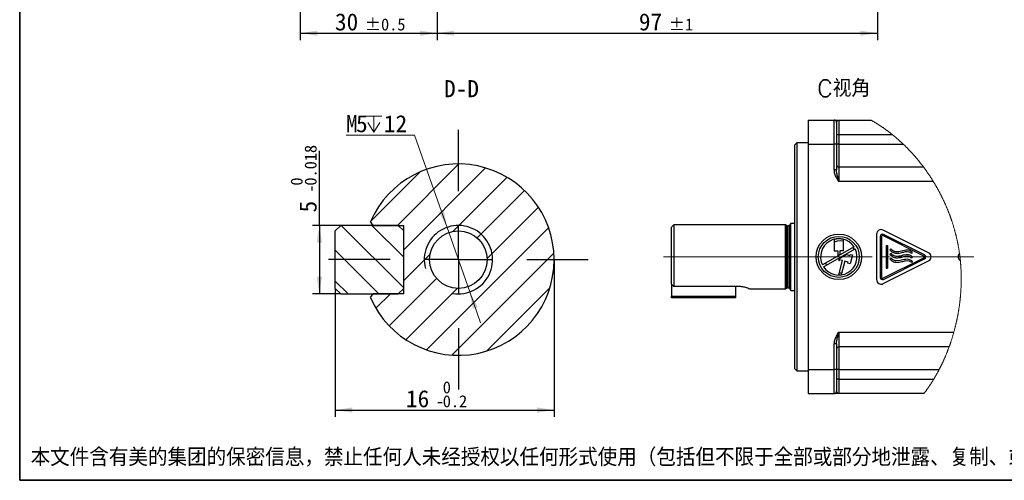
# Model space of a CAD drawing. Header units: millimetres. Extents: x 7 to 438, y 7 to 308.
# Tile 1 of 26: x 7 to 224, y 7 to 109. Entities that reach past the tile are written whole.
import ezdxf

# ---------------------------------------------------------------- set-up
doc = ezdxf.new("R2010")
doc.units = ezdxf.units.MM
doc.linetypes.add('SLD-中心线', pattern=[34.29, 30.48, -1.27, 1.27, -1.27])
doc.linetypes.add('SLD-实线', pattern=[0])
doc.layers.add('图框', color=7, linetype='SLD-实线')
doc.layers.add('细实线层', color=7, linetype='SLD-实线')
doc.layers.add('粗实线层', color=7, linetype='SLD-实线', lineweight=25)
doc.styles.add('SLDTEXTSTYLE0', font='txt', dxfattribs={"bigfont": 'bigfont'})
doc.styles.add('SLDTEXTSTYLE1', font='txt')
doc.dimstyles.new('SLDDIMSTYLE15', dxfattribs={"dimtxt": 3.75, "dimasz": 3.75, "dimexe": 0, "dimexo": 0.0625, "dimgap": 0.9375, "dimtad": 0, "dimtih": 1, "dimtoh": 1, "dimlfac": 0.333333, "dimrnd": 1e-09, "dimzin": 12, "dimdsep": 46, "dimtxsty": 'SLDTEXTSTYLE1', "dimsah": 1, "dimcen": 0, "dimadec": 0, "dimazin": 3, "dimtfac": 1, "dimtdec": 3, "dimtmove": 0, "dimatfit": 3, "dimfxl": 1, "dimfrac": 2, "dimtolj": 1, "dimtzin": 12, "dimarcsym": 0})
doc.dimstyles.new('SLDDIMSTYLE16', dxfattribs={"dimtxt": 3.75, "dimasz": 3.75, "dimexe": 0, "dimexo": 0.0625, "dimgap": 0.9375, "dimtad": 2, "dimlfac": 0.333333, "dimrnd": 1e-09, "dimzin": 12, "dimdsep": 46, "dimtxsty": 'SLDTEXTSTYLE1', "dimsah": 1, "dimcen": 0.09, "dimadec": 0, "dimazin": 3, "dimtol": 1, "dimtm": 0.018, "dimtfac": 1, "dimtdec": 3, "dimtofl": 0, "dimtmove": 0, "dimatfit": 3, "dimfxl": 1, "dimfrac": 2, "dimtolj": 1, "dimarcsym": 0})
doc.dimstyles.new('SLDDIMSTYLE17', dxfattribs={"dimtxt": 3.75, "dimasz": 3.75, "dimexe": 0, "dimexo": 0.0625, "dimgap": 0.9375, "dimtad": 2, "dimlfac": 0.333333, "dimrnd": 1e-09, "dimzin": 12, "dimdsep": 46, "dimtxsty": 'SLDTEXTSTYLE1', "dimsah": 1, "dimcen": 0.09, "dimadec": 0, "dimazin": 3, "dimtol": 1, "dimtm": 0.2, "dimtfac": 1, "dimtdec": 1, "dimtofl": 0, "dimtmove": 0, "dimatfit": 3, "dimfxl": 1, "dimfrac": 2, "dimtolj": 1, "dimarcsym": 0})
doc.dimstyles.new('SLDDIMSTYLE2', dxfattribs={"dimtxt": 3.75, "dimasz": 3.75, "dimexe": 0, "dimexo": 0.0625, "dimgap": 0.9375, "dimtad": 2, "dimrnd": 1e-09, "dimzin": 12, "dimdsep": 46, "dimtxsty": 'SLDTEXTSTYLE1', "dimsah": 1, "dimcen": 0.09, "dimadec": 0, "dimazin": 3, "dimtol": 1, "dimtp": 0.5, "dimtm": 0.5, "dimtfac": 1, "dimtdec": 1, "dimtofl": 0, "dimtmove": 0, "dimatfit": 3, "dimfxl": 1, "dimfrac": 2, "dimtolj": 1, "dimarcsym": 0})
doc.dimstyles.new('SLDDIMSTYLE3', dxfattribs={"dimtxt": 3.75, "dimasz": 3.75, "dimexe": 0, "dimexo": 0.0625, "dimgap": 0.9375, "dimtad": 2, "dimrnd": 1e-09, "dimzin": 12, "dimdsep": 46, "dimtxsty": 'SLDTEXTSTYLE1', "dimsah": 1, "dimcen": 0.09, "dimadec": 0, "dimazin": 3, "dimtol": 1, "dimtp": 1, "dimtm": 1, "dimtfac": 1, "dimtdec": 0, "dimtofl": 0, "dimtmove": 0, "dimatfit": 3, "dimfxl": 1, "dimfrac": 2, "dimtolj": 1, "dimarcsym": 0})

# ---------------------------------------------------------------- blocks, each defined once
blk = doc.blocks.new('_D_4')
at = {"layer": '细实线层', "ltscale": 1.5}
for p, q in [((69.07, 151.43), (69.07, 104.11)), ((99.07, 123.93), (99.07, 104.11)), ((69.07, 105.61), (99.07, 105.61))]:
    blk.add_line(p, q, dxfattribs=at)
for points in [[(69.07, 105.61), (72.82, 105.03), (72.82, 106.18)], [(99.07, 105.61), (95.32, 106.18), (95.32, 105.03)]]:
    blk.add_solid(points, dxfattribs=at)
at = {"layer": '细实线层', "ltscale": 1.5, "attachment_point": 1, "style": 'SLDTEXTSTYLE1'}
for s, insert, char_height in [('30', (76.67, 109.97), 3.75), ('±0.5', (83.21, 108.84), 2.625)]:
    blk.add_mtext(s, dxfattribs=dict(at, insert=insert, char_height=char_height))
blk = doc.blocks.new('_D_5')
at = {"layer": '细实线层', "ltscale": 1.5}
for p, q in [((195.67, 130.42), (195.67, 104.11)), ((99.07, 123.93), (99.07, 104.11)), ((99.07, 105.61), (195.67, 105.61))]:
    blk.add_line(p, q, dxfattribs=at)
for points in [[(99.07, 105.61), (102.82, 105.03), (102.82, 106.18)], [(195.67, 105.61), (191.92, 106.18), (191.92, 105.03)]]:
    blk.add_solid(points, dxfattribs=at)
at = {"layer": '细实线层', "ltscale": 1.5, "attachment_point": 1, "style": 'SLDTEXTSTYLE1'}
for s, insert, char_height in [('97', (143.35, 109.97), 3.75), ('±1', (149.89, 108.84), 2.625)]:
    blk.add_mtext(s, dxfattribs=dict(at, insert=insert, char_height=char_height))
blk = doc.blocks.new('SW_SYMBOL_HOLE_DEPTH')
at = {"color": 0, "linetype": 'SLD-实线', "lineweight": 18, "ltscale": 2.25}
for p, q in [((0, 1312.5), (1200, 1312.5)), ((150, 832.5), (600, 112.5)), ((600, 1312.5), (600, 112.5)), ((1050, 832.5), (600, 112.5))]:
    blk.add_line(p, q, dxfattribs=at)
blk = doc.blocks.new('_D_16')
at = {"color": 7, "linetype": 'SLD-实线', "lineweight": 0, "ltscale": 1.5}
for p, q in [((94.15, 83.27), (79.11, 83.27)), ((101.26, 63), (94.15, 83.27)), ((106.23, 48.84), (101.26, 63)), ((106.23, 48.84), (108.61, 42.04))]:
    blk.add_line(p, q, dxfattribs=at)
at = {"color": 7, "linetype": 'SLD-实线', "lineweight": 18, "ltscale": 1.5}
for points in [[(101.26, 63), (100.57, 66.73), (99.48, 66.34)], [(106.23, 48.84), (106.92, 45.11), (108.01, 45.49)]]:
    blk.add_solid(points, dxfattribs=at)
at = {"color": 7, "linetype": 'SLD-实线', "lineweight": 18, "ltscale": 2.25, "xscale": 0.002909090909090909, "yscale": 0.002909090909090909, "zscale": 0.002909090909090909}
blk.add_blockref('SW_SYMBOL_HOLE_DEPTH', (83.48, 83.58), dxfattribs=at)
at = {"color": 7, "linetype": 'SLD-实线', "lineweight": 18, "ltscale": 1.5, "char_height": 3.75, "attachment_point": 1, "style": 'SLDTEXTSTYLE1'}
for s, insert in [('M', (79.11, 87.63)), ('5', (81.3, 87.63)), ('12', (87.41, 87.63))]:
    blk.add_mtext(s, dxfattribs=dict(at, insert=insert))
blk = doc.blocks.new('_D_17')
at = {"layer": '细实线层', "ltscale": 1.5}
for p, q in [((73.25, 63.42), (73.25, 79.81)), ((77.95, 63.42), (71.75, 63.42)), ((73.25, 63.42), (73.25, 48.42)), ((77.95, 48.42), (71.75, 48.42))]:
    blk.add_line(p, q, dxfattribs=at)
for points in [[(73.25, 63.42), (72.67, 59.67), (73.83, 59.67)], [(73.25, 48.42), (73.83, 52.17), (72.67, 52.17)]]:
    blk.add_solid(points, dxfattribs=at)
at = {"layer": '细实线层', "ltscale": 1.5, "attachment_point": 1, "rotation": 90, "style": 'SLDTEXTSTYLE1'}
for s, insert, char_height in [('0.018', (70.01, 72.17), 2.625), ('0', (66.95, 72.17), 2.62), ('-', (70.01, 70.64), 2.62), ('5', (68.88, 66.28), 3.75)]:
    blk.add_mtext(s, dxfattribs=dict(at, insert=insert, char_height=char_height))
blk = doc.blocks.new('_D_18')
at = {"layer": '细实线层', "ltscale": 1.5}
for p, q in [((124.75, 55.92), (124.75, 21.42)), ((76.75, 49.62), (76.75, 21.42)), ((76.75, 22.92), (124.75, 22.92))]:
    blk.add_line(p, q, dxfattribs=at)
for points in [[(76.75, 22.92), (80.5, 22.34), (80.5, 23.5)], [(124.75, 22.92), (121, 23.5), (121, 22.34)]]:
    blk.add_solid(points, dxfattribs=at)
at = {"layer": '细实线层', "ltscale": 1.5, "attachment_point": 1, "style": 'SLDTEXTSTYLE1'}
for s, insert, char_height in [('0', (100.32, 29.21), 2.62), ('16', (92.25, 27.28), 3.75), ('0.2', (100.32, 26.16), 2.625), ('-', (98.79, 26.16), 2.62)]:
    blk.add_mtext(s, dxfattribs=dict(at, insert=insert, char_height=char_height))
blk = doc.blocks.new('SW_CENTERMARKSYMBOL_1')
at = {"layer": '细实线层', "color": 0, "ltscale": 1.5}
for p, q in [((0, 15), (0, 28.5)), ((0, 0), (0, 7.5)), ((-15, 0), (-28.5, 0)), ((0, 0), (-7.5, 0)), ((0, 0), (0, -7.5)), ((0, 0), (7.5, 0)), ((15, 0), (28.5, 0)), ((0, -15), (0, -28.5))]:
    blk.add_line(p, q, dxfattribs=at)

msp = doc.modelspace()

# ---------------------------------------------------------------- hatches: boundary and pattern name
at = {"linetype": 'SLD-实线', "lineweight": 18, "ltscale": 1.5}
h = msp.add_hatch(dxfattribs=at)
h.set_pattern_fill('ANSI31', scale=1.5, angle=2.8e-322, style=0)
edge = h.paths.add_edge_path(flags=0)
edge.add_line((91.745662, 63.418168), (91.745662, 48.418168))
edge.add_line((91.745662, 48.418168), (85.022681, 48.418168))
edge.add_line((85.022681, 48.418168), (84.472006, 47.579934))
edge.add_arc((103.745662, 55.918168), 21, 203.39443757, 516.60556243)
edge.add_line((84.472006, 64.256403), (85.022681, 63.418168))
edge.add_line((85.022681, 63.418168), (91.745662, 63.418168))
edge = h.paths.add_edge_path(flags=0)
edge.add_arc((103.745662, 55.918168), 6.3, 0, 360)
h = msp.add_hatch(dxfattribs=at)
h.set_pattern_fill('ANSI31', scale=1.5, angle=90, style=0)
h.paths.add_polyline_path([(77.945662, 63.418168), (76.745662, 62.218168), (76.745662, 49.618168), (77.945662, 48.418168), (90.545662, 48.418168), (91.745662, 49.618168), (91.745662, 62.218168), (90.545662, 63.418168)], flags=0)

# ---------------------------------------------------------------- linework, layer by layer
at = {"color": 7, "linetype": 'SLD-实线', "lineweight": 25, "ltscale": 1.5}
for p, q in [((180.511227, 86.530229), (186.211228, 86.530229)), ((180.511227, 86.530229), (180.511227, 81.23023)), ((186.211228, 81.23023), (186.211228, 86.530229)), ((186.211228, 86.530229), (187.211228, 86.530229)), ((187.211228, 86.530229), (187.211228, 83.330229)), ((187.211228, 86.530229), (194.274626, 86.530229)), ((186.711227, 86.03023), (186.711227, 81.23023)), ((187.211228, 83.330229), (186.711227, 83.330229)), ((187.211228, 83.330229), (187.211228, 81.278966)), ((198.994738, 83.330229), (187.211228, 83.330229)), ((178.011229, 81.53023), (177.511228, 81.030229)), ((177.511228, 81.030229), (177.511228, 56.530229)), ((180.511227, 81.53023), (178.011229, 81.53023)), ((178.011229, 81.53023), (178.011229, 56.530229)), ((180.511227, 81.23023), (186.211228, 81.23023)), ((180.511227, 81.23023), (180.511227, 31.830229)), ((186.211228, 75.60879), (186.211228, 81.23023)), ((186.711227, 81.23023), (186.211228, 81.23023)), ((187.211228, 81.278966), (186.711227, 81.278966)), ((186.711227, 81.23023), (186.711227, 75.60879)), ((187.211228, 81.278966), (187.211228, 76.278968)), ((187.211228, 81.278966), (201.336508, 81.278966)), ((186.711227, 75.60879), (186.211228, 75.60879)), ((187.211228, 76.278968), (187.211228, 73.078967)), ((187.211228, 76.278968), (205.771088, 76.278968)), ((207.945135, 73.078967), (187.211228, 73.078967)), ((76.745662, 62.218168), (77.945662, 63.418168)), ((90.545662, 63.418168), (77.945662, 63.418168)), ((85.022681, 63.418168), (84.472006, 64.256403)), ((85.022681, 63.418168), (91.745662, 63.418168)), ((90.545662, 63.418168), (91.745662, 62.218168)), ((91.745662, 48.418168), (91.745662, 63.418168)), ((151.01123, 63.530229), (150.511229, 63.03023)), ((150.511229, 50.530229), (150.511229, 63.03023)), ((175.511228, 63.530229), (151.01123, 63.530229)), ((151.01123, 63.530229), (151.01123, 50.105677)), ((175.764819, 63.383819), (175.511228, 63.530229)), ((175.511228, 49.530229), (175.511228, 63.530229)), ((176.311226, 63.33023), (175.964819, 63.33023)), ((176.711229, 63.88023), (176.511226, 63.680229)), ((176.511226, 49.38023), (176.511226, 63.680229)), ((177.511228, 63.88023), (176.711229, 63.88023)), ((176.711229, 49.18023), (176.711229, 63.88023)), ((76.745662, 49.618168), (76.745662, 62.218168)), ((91.745662, 49.618168), (91.745662, 62.218168)), ((195.511227, 61.512195), (195.511227, 51.548263)), ((196.311228, 61.026785), (196.311228, 52.033674)), ((196.611227, 61.026785), (196.611227, 52.033674)), ((205.893782, 56.709115), (196.900671, 61.205671)), ((206.922373, 57.424657), (196.958441, 62.406623)), ((206.027946, 56.977443), (197.034834, 61.473999)), ((190.543556, 58.742826), (183.628898, 54.750646)), ((186.211228, 60.351551), (186.211228, 57.851551)), ((188.211228, 57.851551), (188.211228, 60.351551)), ((197.611227, 59.030229), (197.911227, 59.030229)), ((197.611227, 59.030229), (197.611227, 54.03023)), ((197.911227, 59.030229), (197.911227, 54.03023)), ((177.511228, 56.530229), (177.511228, 32.03023)), ((178.011229, 56.530229), (178.011229, 31.530229)), ((183.878898, 54.317633), (190.793557, 58.309813)), ((186.211228, 57.851551), (186.961228, 57.851551)), ((186.961228, 57.851551), (186.961228, 56.790037)), ((187.461227, 57.078712), (186.961228, 56.790037)), ((187.211228, 56.126084), (188.825117, 57.057863)), ((188.211228, 57.851551), (187.461227, 57.851551)), ((187.461227, 57.851551), (187.461227, 57.078712)), ((188.825117, 57.057863), (189.646154, 56.837867)), ((189.646154, 56.837867), (189.710859, 57.079349)), ((190.19382, 56.949939), (189.676184, 55.018088)), ((189.710859, 57.079349), (190.19382, 56.949939)), ((196.900671, 51.854788), (205.893782, 56.351344)), ((198.638205, 58.271654), (198.411228, 58.075488)), ((198.638205, 57.271654), (198.411228, 57.075488)), ((198.638205, 56.271654), (198.411228, 56.075488)), ((203.211325, 57.306535), (203.411228, 57.530229)), ((203.211325, 56.306535), (203.411228, 56.530229)), ((184.3, 55.138106), (184.531375, 54.694341)), ((187.211228, 56.126084), (187.211228, 55.67857)), ((187.211228, 52.58023), (188.050518, 55.712502)), ((187.261369, 55.665135), (187.211228, 55.67857)), ((187.326073, 55.906617), (187.261369, 55.665135)), ((188.050518, 55.712502), (187.326073, 55.906617)), ((188.533481, 55.583093), (187.738333, 52.615557)), ((189.257925, 55.388979), (188.533481, 55.583093)), ((189.193221, 55.147497), (189.257925, 55.388979)), ((189.676184, 55.018088), (189.193221, 55.147497)), ((196.958441, 50.653836), (206.922373, 55.635802)), ((197.034834, 51.58646), (206.027946, 56.083016)), ((197.611227, 54.03023), (197.911227, 54.03023)), ((203.211325, 55.306535), (203.411228, 55.530229)), ((150.734322, 50.289236), (150.511229, 50.530229)), ((150.511229, 50.530229), (150.511229, 47.930229)), ((150.734322, 50.289236), (151.01123, 50.105677)), ((151.01123, 50.105677), (165.011229, 50.105677)), ((164.511228, 50.105677), (164.511228, 47.930229)), ((175.964819, 49.730229), (176.311226, 49.730229)), ((77.945662, 48.418168), (76.745662, 49.618168)), ((77.945662, 48.418168), (90.545662, 48.418168)), ((84.472006, 47.579934), (85.022681, 48.418168)), ((91.745662, 48.418168), (85.022681, 48.418168)), ((91.745662, 49.618168), (90.545662, 48.418168)), ((150.511229, 47.930229), (164.511228, 47.930229)), ((150.511229, 47.53023), (150.511229, 47.930229)), ((164.511228, 47.53023), (150.511229, 47.53023)), ((164.511228, 47.930229), (164.511228, 47.53023)), ((167.710898, 49.530229), (175.511228, 49.530229)), ((175.511228, 49.530229), (175.764819, 49.67664)), ((176.511226, 49.38023), (176.711229, 49.18023)), ((176.711229, 49.18023), (177.511228, 49.18023)), ((187.211228, 39.981492), (187.211228, 36.781491)), ((187.211228, 39.981492), (212.443039, 39.981492)), ((186.711227, 37.451669), (186.211228, 37.451669)), ((186.211228, 31.830229), (186.211228, 37.451669)), ((186.711227, 37.451669), (186.711227, 31.830229)), ((211.413891, 36.781491), (187.211228, 36.781491)), ((187.211228, 36.781491), (187.211228, 31.781493)), ((177.511228, 32.03023), (178.011229, 31.530229)), ((178.011229, 31.530229), (180.511227, 31.530229)), ((180.511227, 31.830229), (186.211228, 31.830229)), ((180.511227, 31.830229), (180.511227, 26.53023)), ((186.711227, 31.830229), (186.211228, 31.830229)), ((186.211228, 26.53023), (186.211228, 31.830229)), ((186.711227, 31.830229), (186.711227, 27.030229)), ((187.211228, 31.781493), (186.711227, 31.781493)), ((187.211228, 31.781493), (209.212726, 31.781493)), ((187.211228, 31.781493), (187.211228, 29.73023)), ((187.211228, 29.73023), (186.711227, 29.73023)), ((187.211228, 29.73023), (187.211228, 26.53023)), ((187.211228, 29.73023), (208.060929, 29.73023)), ((180.511227, 26.53023), (186.211228, 26.53023)), ((187.211228, 26.53023), (186.211228, 26.53023)), ((205.892465, 26.53023), (187.211228, 26.53023))]:
    msp.add_line(p, q, dxfattribs=at)
at = {"color": 8, "linetype": 'SLD-实线', "lineweight": 25, "ltscale": 1.5}
for p, q in [((175.764819, 49.67664), (175.764819, 63.383819)), ((175.964819, 49.730229), (175.964819, 63.33023)), ((176.311226, 49.730229), (176.311226, 63.33023))]:
    msp.add_line(p, q, dxfattribs=at)
at = {"color": 7, "linetype": 'SLD-中心线', "lineweight": 18, "ltscale": 1.5}
msp.add_line((148.780646, 56.530229), (216.805103, 56.530229), dxfattribs=at)
at = {"color": 7, "linetype": 'SLD-实线', "lineweight": 18, "ltscale": 1.5, "flags": 128}
msp.add_lwpolyline([(205.892465, 26.53023), (205.960029, 26.619278), (206.027352, 26.708618), (206.094433, 26.798248), (206.161271, 26.888169), (206.227866, 26.978379), (206.294218, 27.068875), (206.356554, 27.154462), (206.418673, 27.240302), (206.480575, 27.326394), (206.542257, 27.412737), (206.603722, 27.499331), (206.664967, 27.586171), (206.725993, 27.673261), (206.786799, 27.760595), (206.847384, 27.848176), (206.907749, 27.936), (206.966821, 28.022492), (207.025679, 28.109219), (207.084322, 28.196178), (207.142751, 28.283367), (207.202022, 28.372379), (207.261069, 28.461627), (207.319893, 28.551113), (207.378493, 28.640833), (207.436868, 28.730787), (207.493982, 28.819363), (207.550878, 28.908161), (207.607557, 28.997183), (207.664018, 29.086428), (207.721405, 29.177719), (207.778565, 29.269239), (207.835496, 29.360987), (207.892199, 29.452961), (207.948672, 29.54516), (208.004915, 29.637584), (208.060929, 29.73023), (208.114857, 29.820001), (208.16857, 29.909979), (208.222066, 30.000161), (208.275346, 30.090548), (208.328409, 30.181138), (208.381255, 30.271929), (208.433883, 30.362922), (208.491522, 30.463246), (208.548896, 30.563811), (208.606006, 30.664615), (208.66285, 30.765658), (208.719429, 30.866936), (208.775741, 30.968452), (208.831786, 31.0702), (208.887564, 31.17218), (208.943073, 31.274395), (208.998315, 31.376837), (209.052308, 31.477673), (209.106041, 31.578729), (209.159514, 31.680003), (209.212726, 31.781493), (209.26177, 31.87567), (209.31059, 31.970029), (209.359184, 32.064574), (209.407553, 32.159298), (209.455697, 32.254204), (209.50276, 32.347591), (209.549606, 32.441148), (209.596232, 32.534878), (209.64264, 32.62878), (209.697601, 32.740786), (209.75225, 32.853033), (209.806587, 32.965515), (209.860611, 33.078234), (209.914322, 33.191185), (209.967719, 33.304369), (210.020801, 33.417783), (210.073568, 33.531427), (210.126019, 33.645298), (210.178153, 33.759394), (210.22997, 33.873714), (210.28147, 33.988258), (210.329735, 34.096457), (210.377717, 34.204852), (210.425414, 34.31344), (210.472827, 34.42222), (210.519956, 34.531191), (210.569628, 34.646973), (210.618978, 34.762967), (210.668006, 34.87917), (210.716711, 34.995584), (210.765093, 35.112202), (210.81315, 35.229025), (210.858163, 35.339359), (210.902887, 35.449873), (210.947321, 35.560565), (210.991465, 35.671433), (211.035319, 35.782477), (211.07888, 35.893695), (211.12215, 36.005085), (211.165128, 36.116646), (211.207812, 36.228379), (211.250204, 36.340277), (211.291552, 36.450343), (211.332616, 36.560567), (211.373396, 36.670951), (211.413891, 36.781491), (211.454004, 36.891924), (211.493834, 37.002511), (211.533378, 37.113251), (211.572637, 37.224142), (211.611609, 37.335183), (211.649607, 37.444388), (211.687328, 37.553733), (211.724772, 37.663221), (211.761938, 37.772849), (211.799576, 37.884857), (211.836924, 37.997007), (211.873981, 38.1093), (211.910747, 38.221735), (211.947222, 38.334308), (211.983404, 38.44702), (212.019294, 38.559869), (212.054891, 38.672851), (212.090195, 38.78597), (212.125204, 38.89922), (212.159919, 39.012603), (212.194339, 39.126117), (212.228464, 39.239758), (212.262292, 39.353529), (212.299161, 39.478821), (212.335671, 39.604267), (212.371821, 39.729861), (212.40761, 39.855603), (212.443039, 39.981492), (212.47477, 40.095476), (212.506205, 40.209578), (212.537343, 40.323796), (212.568183, 40.438128), (212.598726, 40.552573), (212.628433, 40.665082), (212.657851, 40.7777), (212.686981, 40.890421), (212.715821, 41.003249), (212.744952, 41.118486), (212.77378, 41.233826), (212.802306, 41.349273), (212.830529, 41.464824), (212.858448, 41.580476), (212.886063, 41.69623), (212.913374, 41.812083), (212.94038, 41.928034), (212.96708, 42.044082), (212.993475, 42.160228), (213.019563, 42.276467), (213.045344, 42.392799), (213.070818, 42.509224), (213.095984, 42.625739), (213.123311, 42.754009), (213.150264, 42.882386), (213.176843, 43.010868), (213.203046, 43.139453), (213.228874, 43.268138), (213.252028, 43.385213), (213.27487, 43.502369), (213.2974, 43.619604), (213.319618, 43.736918), (213.341523, 43.854309), (213.363115, 43.971777), (213.384393, 44.089318), (213.407435, 44.2187), (213.430097, 44.348168), (213.452377, 44.477722), (213.474275, 44.607361), (213.49579, 44.737081), (213.516921, 44.866881), (213.537669, 44.996761), (213.558031, 45.126717), (213.578008, 45.256749), (213.5976, 45.386854), (213.616465, 45.514707), (213.634956, 45.642627), (213.653073, 45.770613), (213.670815, 45.898664), (213.686904, 46.017247), (213.702669, 46.135882), (213.718113, 46.254568), (213.733233, 46.373306), (213.74803, 46.492091), (213.762503, 46.610924), (213.776651, 46.729804), (213.791838, 46.860624), (213.806632, 46.991496), (213.821031, 47.122419), (213.835035, 47.253391), (213.848643, 47.384412), (213.859681, 47.493631), (213.870442, 47.602881), (213.880928, 47.71216), (213.891137, 47.821469), (213.90107, 47.930806), (213.910725, 48.04017), (213.921748, 48.169096), (213.932385, 48.298057), (213.942635, 48.427051), (213.952498, 48.556076), (213.960563, 48.665575), (213.968347, 48.775094), (213.975852, 48.884634), (213.983077, 48.994191), (213.99002, 49.103766), (213.996683, 49.213357), (214.004174, 49.342539), (214.011273, 49.471739), (214.01798, 49.600959), (214.024295, 49.730195), (214.0296, 49.845597), (214.034592, 49.96101), (214.039268, 50.076432), (214.04363, 50.191864), (214.047677, 50.307302), (214.051408, 50.422747), (214.054823, 50.538197), (214.057921, 50.653652), (214.060962, 50.780657), (214.06362, 50.907665), (214.065892, 51.034673), (214.06778, 51.161681), (214.069281, 51.288685), (214.070396, 51.415685), (214.071123, 51.54268), (214.07145, 51.659086), (214.07145, 51.775484), (214.071124, 51.891873), (214.07047, 52.008254), (214.069489, 52.124623), (214.06818, 52.24098), (214.066543, 52.357325), (214.064577, 52.473654), (214.062281, 52.589969), (214.059656, 52.706267), (214.056701, 52.822547), (214.053415, 52.938808), (214.050014, 53.048406), (214.046318, 53.157987), (214.042327, 53.267547), (214.03804, 53.377086), (214.033458, 53.486604), (214.028274, 53.602733), (214.022757, 53.718836), (214.016906, 53.834911), (214.01072, 53.950957), (214.0042, 54.066972), (213.997344, 54.182955), (213.990572, 54.292281), (213.983502, 54.401577), (213.976132, 54.510842), (213.968463, 54.620074), (213.960493, 54.729274), (213.952224, 54.838439), (213.943653, 54.94757), (213.934782, 55.056664), (213.925609, 55.165721), (213.916134, 55.274741), (213.906535, 55.381775), (213.896643, 55.488772), (213.886459, 55.595728), (213.875983, 55.702644), (213.864523, 55.816274), (213.852732, 55.929856), (213.840609, 56.043388), (213.828153, 56.156871), (213.815364, 56.270302), (213.802243, 56.383681), (213.788788, 56.497007), (213.774998, 56.610278), (213.760194, 56.728883), (213.745025, 56.847427), (213.729491, 56.965908), (213.713592, 57.084325), (213.69733, 57.202678), (213.680706, 57.320966), (213.665782, 57.424966), (213.650579, 57.528915), (213.635096, 57.632811), (213.619335, 57.736654), (213.603296, 57.840443), (213.587272, 57.942326), (213.570982, 58.044156), (213.554424, 58.145933), (213.5376, 58.247655), (213.517224, 58.368682), (213.496472, 58.48963), (213.475344, 58.610498), (213.453841, 58.731287), (213.431965, 58.851994), (213.409715, 58.972618), (213.387093, 59.093159), (213.364099, 59.213616), (213.340735, 59.333987), (213.317, 59.454272), (213.292895, 59.57447), (213.268422, 59.694579), (213.245011, 59.807744), (213.221273, 59.920828), (213.19721, 60.033832), (213.172822, 60.146753), (213.148109, 60.259592), (213.121544, 60.379178), (213.094617, 60.49867), (213.067326, 60.618066), (213.039674, 60.737365), (213.01166, 60.856567), (212.983287, 60.97567), (212.956205, 61.087875), (212.928804, 61.199991), (212.901085, 61.312017), (212.873048, 61.423952), (212.844694, 61.535795), (212.816024, 61.647546), (212.787038, 61.759202), (212.757737, 61.870765), (212.728121, 61.982232), (212.698192, 62.093604), (212.668492, 62.202892), (212.638491, 62.312086), (212.608188, 62.421186), (212.577586, 62.53019), (212.544202, 62.647793), (212.51047, 62.765283), (212.476389, 62.882659), (212.441962, 62.999919), (212.407188, 63.117063), (212.372069, 63.23409), (212.338641, 63.344321), (212.304906, 63.454446), (212.270867, 63.564464), (212.236523, 63.674375), (212.201875, 63.784177), (212.166924, 63.89387), (212.13167, 64.003452), (212.096114, 64.112924), (212.060257, 64.222284), (212.024099, 64.331532), (211.988294, 64.438718), (211.952201, 64.545794), (211.91582, 64.652759), (211.879151, 64.759613), (211.84152, 64.868294), (211.803593, 64.976857), (211.765369, 65.085303), (211.72685, 65.193629), (211.688036, 65.301835), (211.649629, 65.407992), (211.610938, 65.514032), (211.571965, 65.619953), (211.532709, 65.725756), (211.492363, 65.833595), (211.451724, 65.941308), (211.410793, 66.048897), (211.369571, 66.156357), (211.328059, 66.26369), (211.286257, 66.370895), (211.244166, 66.47797), (211.199308, 66.591145), (211.154127, 66.704173), (211.108624, 66.817053), (211.062801, 66.929785), (211.016657, 67.042367), (210.970195, 67.154798), (210.926096, 67.260667), (210.881714, 67.366399), (210.837051, 67.471995), (210.792106, 67.577453), (210.746881, 67.682774), (210.701376, 67.787955), (210.655592, 67.892997), (210.609529, 67.997899), (210.563189, 68.102658), (210.516571, 68.207277), (210.470516, 68.309887), (210.424195, 68.412359), (210.377609, 68.514691), (210.330757, 68.616884), (210.282782, 68.720788), (210.234534, 68.824547), (210.186013, 68.928158), (210.13722, 69.031619), (210.088155, 69.134932), (210.039703, 69.236252), (209.99099, 69.337428), (209.942017, 69.438457), (209.892784, 69.539339), (209.842281, 69.642126), (209.791508, 69.744759), (209.740467, 69.847236), (209.689159, 69.949557), (209.637583, 70.05172), (209.585742, 70.153724), (209.533635, 70.25557), (209.481377, 70.357034), (209.428857, 70.458338), (209.376074, 70.559481), (209.323029, 70.660462), (209.269723, 70.761282), (209.217115, 70.860142), (209.164256, 70.958842), (209.111148, 71.057385), (209.05779, 71.155768), (209.003086, 71.255992), (208.948124, 71.356049), (208.892904, 71.455937), (208.837427, 71.555654), (208.781694, 71.655201), (208.725705, 71.754578), (208.66946, 71.853782), (208.612961, 71.952813), (208.556208, 72.05167), (208.499202, 72.150352), (208.441943, 72.248859), (208.384432, 72.34719), (208.32667, 72.445343), (208.268657, 72.543319), (208.204554, 72.650886), (208.140149, 72.758235), (208.075444, 72.865366), (208.010439, 72.972277), (207.945135, 73.078967), (207.885467, 73.175832), (207.825553, 73.272515), (207.765394, 73.369011), (207.70499, 73.465321), (207.644342, 73.561445), (207.58345, 73.65738), (207.525816, 73.747661), (207.467966, 73.837774), (207.409901, 73.927717), (207.351622, 74.017491), (207.29313, 74.107095), (207.227596, 74.206898), (207.161797, 74.306486), (207.095735, 74.40586), (207.029409, 74.505016), (206.962821, 74.603958), (206.895971, 74.70268), (206.828861, 74.801184), (206.76149, 74.899468), (206.693859, 74.997533), (206.62597, 75.095374), (206.557823, 75.192993), (206.489419, 75.290389), (206.420758, 75.38756), (206.351842, 75.484507), (206.282671, 75.581224), (206.213246, 75.677717), (206.140243, 75.778559), (206.066963, 75.879147), (205.993407, 75.979484), (205.919575, 76.079568), (205.845468, 76.179396), (205.771088, 76.278968), (205.694585, 76.380737), (205.617796, 76.482234), (205.540722, 76.583458), (205.463365, 76.68441), (205.385725, 76.785085), (205.309197, 76.883694), (205.232398, 76.982036), (205.155329, 77.08011), (205.077992, 77.177914), (205.009364, 77.264193), (204.940527, 77.35026), (204.871483, 77.436113), (204.80223, 77.521752), (204.732769, 77.607177), (204.664348, 77.690866), (204.595728, 77.774344), (204.526909, 77.857615), (204.457894, 77.940674), (204.387266, 78.025212), (204.316433, 78.109529), (204.245397, 78.193623), (204.174157, 78.277496), (204.102714, 78.361146), (204.031069, 78.444574), (203.959224, 78.527774), (203.887176, 78.610752), (203.814929, 78.693503), (203.742482, 78.776026), (203.669836, 78.858323), (203.596992, 78.940389), (203.523949, 79.022228), (203.45071, 79.103837), (203.36992, 79.19334), (203.288893, 79.282563), (203.207629, 79.371504), (203.12613, 79.460162), (203.044397, 79.548537), (202.969891, 79.628631), (202.895192, 79.70849), (202.820303, 79.788113), (202.74522, 79.867497), (202.669949, 79.946642), (202.594487, 80.02555), (202.518834, 80.104219), (202.4354, 80.190474), (202.351737, 80.276439), (202.267849, 80.362109), (202.183733, 80.447485), (202.099393, 80.532567), (202.014828, 80.617353), (201.93004, 80.701841), (201.845029, 80.786029), (201.759796, 80.869918), (201.674343, 80.953508), (201.590201, 81.035312), (201.505848, 81.116823), (201.421283, 81.198042), (201.336508, 81.278966), (201.256705, 81.354696), (201.176719, 81.430163), (201.096548, 81.505369), (201.016196, 81.580313), (200.935661, 81.654994), (200.856387, 81.728084), (200.77694, 81.800919), (200.697319, 81.873497), (200.617525, 81.945818), (200.535925, 82.019347), (200.454145, 82.092611), (200.372188, 82.165602), (200.290053, 82.238322), (200.207741, 82.310771), (200.125253, 82.382947), (200.042589, 82.454851), (199.95975, 82.526479), (199.876737, 82.597833), (199.79355, 82.66891), (199.71019, 82.739711), (199.626658, 82.810234), (199.542954, 82.88048), (199.459079, 82.950445), (199.36662, 83.027083), (199.273955, 83.103383), (199.181086, 83.179341), (199.088013, 83.254955), (198.994738, 83.330229), (198.906102, 83.401289), (198.817286, 83.472037), (198.72829, 83.542475), (198.639114, 83.6126), (198.54976, 83.68241), (198.461829, 83.750671), (198.373727, 83.818625), (198.285455, 83.886275), (198.197012, 83.953619), (198.106592, 84.022023), (198.015997, 84.090104), (197.925226, 84.157865), (197.834283, 84.225304), (197.743168, 84.292419), (197.65188, 84.359212), (197.560422, 84.425678), (197.468793, 84.491817), (197.376992, 84.557632), (197.285024, 84.623117), (197.192888, 84.688274), (197.100585, 84.753101), (197.008114, 84.817599), (196.915477, 84.881764), (196.830416, 84.94029), (196.745217, 84.998535), (196.659878, 85.0565), (196.574403, 85.114185), (196.488792, 85.171584), (196.403043, 85.228702), (196.309346, 85.290689), (196.21549, 85.352337), (196.121473, 85.413646), (196.027295, 85.474614), (195.932962, 85.535241), (195.83847, 85.595524), (195.743821, 85.655465), (195.656925, 85.710108), (195.569897, 85.764462), (195.482738, 85.818523), (195.395451, 85.872294), (195.308035, 85.925773), (195.220491, 85.978959), (195.132818, 86.03185), (195.045018, 86.084448), (194.957094, 86.136751), (194.869043, 86.188758), (194.780865, 86.240468), (194.692565, 86.291881), (194.609197, 86.340083), (194.525717, 86.38802), (194.442128, 86.435688), (194.358431, 86.483093), (194.274626, 86.530229)], dxfattribs=at)
at = {"color": 7, "linetype": 'SLD-实线', "lineweight": 25, "ltscale": 1.5, "flags": 128}
for points in [[(187.511228, 60.030229), (186.828412, 59.962978), (186.211228, 59.779845)], [(188.211228, 59.959515), (188.194044, 59.962978), (187.511228, 60.030229)], [(190.59108, 58.192912), (190.42137, 58.474725), (190.322457, 58.615174)], [(187.291294, 53.037146), (187.511228, 53.030229), (187.853951, 53.04705)]]:
    msp.add_lwpolyline(points, dxfattribs=at)
at = {"color": 7, "linetype": 'SLD-实线', "lineweight": 25, "ltscale": 2.25}
for centre, radius in [((103.745662, 55.918168), 6.3), ((187.211228, 56.530229), 5), ((187.211228, 56.530229), 4.5)]:
    msp.add_circle(centre, radius, dxfattribs=at)
for centre, radius, start, end in [((186.211227, 86.030228), 0.5, 0.00015217, 89.99984783), ((103.745662, 55.918168), 21, 203.39443757, 156.60556243), ((187.211228, 76.778968), 0.5, 180.00015217, 270.00006128), ((175.964813, 63.730208), 0.399979, 239.99923023, 270.00079625), ((176.31123, 63.530225), 0.199996, 269.99887687, 0.00112313), ((187.211227, 56.530229), 4, 33.58332823, 206.41666963), ((196.511227, 61.512196), 1, 63.43492456, 180.00002276), ((196.811228, 61.026784), 0.5, 63.4351038, 179.99990947), ((196.811228, 61.026784), 0.200001, 63.43515232, 179.99958379), ((187.211228, 56.530229), 3.95, 75.33514418, 104.66485582), ((187.211228, 56.530229), 4, 213.58331286, 26.41668645), ((205.80434, 56.530229), 0.2, 296.56482638, 63.43517362), ((205.804339, 56.530229), 0.5, 296.56504222, 63.43495778), ((206.47516, 56.530229), 1, 296.56504014, 63.43495986), ((187.211235, 56.530131), 3.949901, 269.99989543, 277.6687491), ((196.811228, 52.033675), 0.5, 180.00009053, 296.5648962), ((196.811229, 52.033675), 0.200001, 180.00045128, 296.56474592), ((175.964813, 49.330251), 0.399979, 89.99920375, 120.00076977), ((176.311229, 49.530233), 0.199997, 359.9989712, 90.0008954), ((196.511227, 51.548263), 1, 180.00000392, 296.56507544), ((187.211228, 36.281491), 0.5, 89.99993872, 179.99984783), ((186.211227, 27.030231), 0.5, 270.00015217, 359.99984783)]:
    msp.add_arc(centre, radius, start, end, dxfattribs=at)
at = {"color": 7, "linetype": 'SLD-实线', "lineweight": 25, "ltscale": 1.5}
for points, knots in [([(186.711227, 86.03023), (186.712363, 86.048896), (186.714648, 86.086455), (186.7303, 86.141328), (186.75209, 86.194424), (186.793775, 86.271265), (186.863635, 86.362814), (186.968257, 86.454191), (187.084321, 86.514821), (187.168955, 86.53012), (187.210283, 86.530226), (187.211228, 86.530229)], [0, 0, 0, 0, 0.0730807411, 0.1470423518, 0.222184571, 0.29772334, 0.4890303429, 0.669833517, 0.8380605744, 0.9962948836, 1, 1, 1, 1]), ([(187.211228, 73.078967), (187.209427, 73.081926), (187.043558, 73.354413), (186.717435, 73.899492), (186.310717, 74.731702), (186.242907, 75.329513), (186.211228, 75.60879)], [0, 0, 0, 0, 0.0037788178, 0.3479680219, 0.6953931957, 1, 1, 1, 1]), ([(187.211228, 73.078967), (187.210283, 73.082649), (187.131488, 73.389363), (186.978545, 73.999493), (186.770148, 74.834002), (186.728802, 75.377685), (186.711227, 75.60879)], [0, 0, 0, 0, 0.00441369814, 0.36774499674, 0.73124477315, 1, 1, 1, 1]), ([(198.411228, 58.075488), (198.614625, 57.875392), (198.992411, 57.503736), (199.738259, 57.294691), (200.422025, 57.34209), (201.11023, 57.510915), (201.795223, 57.696903), (202.584466, 57.740568), (202.996835, 57.455047), (203.211325, 57.306535)], [0, 0, 0, 0, 0.1638292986, 0.3042945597, 0.4347569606, 0.5602299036, 0.7158806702, 0.8522174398, 1, 1, 1, 1]), ([(198.411228, 57.075488), (198.614625, 56.875392), (198.992411, 56.503736), (199.738259, 56.294691), (200.422025, 56.34209), (201.11023, 56.510914), (201.795223, 56.696903), (202.584466, 56.740568), (202.996835, 56.455047), (203.211325, 56.306535)], [0, 0, 0, 0, 0.1638293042, 0.3042945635, 0.4347569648, 0.5602299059, 0.7158806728, 0.8522174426, 1, 1, 1, 1]), ([(203.411228, 57.530229), (203.219475, 57.672824), (202.860283, 57.939934), (202.200251, 58.034022), (201.585572, 57.949351), (200.986599, 57.790046), (200.391739, 57.642862), (199.848717, 57.602333), (199.379015, 57.705752), (198.976596, 57.919841), (198.757014, 58.148132), (198.638205, 58.271654)], [0, 0, 0, 0, 0.13790487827, 0.2583243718, 0.37818543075, 0.5004558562, 0.62114802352, 0.73739174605, 0.8153878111, 0.90011204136, 1, 1, 1, 1]), ([(203.411228, 56.530229), (203.219475, 56.672824), (202.860283, 56.939934), (202.200251, 57.034022), (201.585572, 56.949351), (200.986599, 56.790046), (200.391739, 56.642862), (199.848717, 56.602333), (199.379015, 56.705752), (198.976596, 56.919841), (198.757014, 57.148132), (198.638205, 57.271654)], [0, 0, 0, 0, 0.1379048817, 0.2583243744, 0.3781854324, 0.500455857, 0.6211480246, 0.7373917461, 0.8153878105, 0.9001120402, 1, 1, 1, 1]), ([(203.411228, 55.530229), (203.219475, 55.672824), (202.860283, 55.939934), (202.200251, 56.034022), (201.585572, 55.949351), (200.986599, 55.790046), (200.391739, 55.642862), (199.848717, 55.602333), (199.379015, 55.705752), (198.976596, 55.919841), (198.757014, 56.148132), (198.638205, 56.271654)], [0, 0, 0, 0, 0.1379048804, 0.258324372, 0.3781854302, 0.5004558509, 0.6211480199, 0.7373917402, 0.8153878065, 0.9001120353, 1, 1, 1, 1]), ([(213.680706, 57.320966), (213.625575, 57.257645), (213.485575, 57.096849), (213.377822, 56.776006), (213.399011, 56.396167), (213.560433, 56.017308), (213.765556, 55.812761), (213.875983, 55.702644)], [0, 0, 0, 0, 0.1363441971, 0.3462329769, 0.5310045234, 0.7475199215, 1, 1, 1, 1]), ([(198.411228, 56.075488), (198.614625, 55.875392), (198.992411, 55.503736), (199.738259, 55.294691), (200.422025, 55.34209), (201.11023, 55.510914), (201.795223, 55.696903), (202.584466, 55.740568), (202.996835, 55.455047), (203.211325, 55.306535)], [0, 0, 0, 0, 0.16382929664, 0.30429455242, 0.4347569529, 0.5602298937, 0.7158806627, 0.85221743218, 1, 1, 1, 1]), ([(165.011229, 50.105677), (165.187977, 50.101358), (165.535358, 50.09287), (166.184772, 50.00368), (166.793004, 49.866933), (167.435061, 49.638678), (167.575585, 49.58531), (167.728934, 49.523086), (167.711008, 49.530318), (167.710898, 49.530362)], [0, 0, 0, 0, 0.1913308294, 0.3760418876, 0.6974040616, 0.9189847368, 0.9792602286, 0.9998727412, 1, 1, 1, 1]), ([(186.211228, 37.451669), (186.242876, 37.730948), (186.310102, 38.324177), (186.715032, 39.15698), (187.041167, 39.702118), (187.209427, 39.978533), (187.211228, 39.981492)], [0, 0, 0, 0, 0.3046030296, 0.6470203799, 0.996221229, 1, 1, 1, 1]), ([(186.711227, 37.451669), (186.728774, 37.682778), (186.769565, 38.220038), (186.976898, 39.054738), (187.129886, 39.664859), (187.210283, 39.97781), (187.211228, 39.981492)], [0, 0, 0, 0, 0.2687546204, 0.6247773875, 0.9955863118, 1, 1, 1, 1])]:
    msp.add_open_spline(points, degree=3, knots=knots, dxfattribs=at)
at = {"color": 8, "linetype": 'SLD-实线', "lineweight": 25, "ltscale": 1.5}
msp.add_open_spline([(187.211228, 26.53023), (187.210283, 26.530233), (187.189828, 26.530286), (187.128851, 26.535703), (187.050317, 26.562493), (186.976715, 26.605332), (186.922024, 26.646729), (186.869835, 26.696051), (186.822186, 26.75262), (186.75706, 26.842764), (186.738299, 26.927547), (186.7251, 26.987193)], degree=3, knots=[0, 0, 0, 0, 0.0039470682, 0.0853789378, 0.2544074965, 0.3445955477, 0.4402720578, 0.5400687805, 0.6435212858, 0.749209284, 1, 1, 1, 1], dxfattribs=at)
at = {"layer": '图框', "ltscale": 1.5}
for p, q in [((7.5, 307.5), (7.5, 7.5)), ((7.5, 7.5), (438, 7.5))]:
    msp.add_line(p, q, dxfattribs=at)
at = {"layer": '粗实线层', "linetype": 'SLD-实线', "lineweight": 25, "ltscale": 1.5}
for p, q in [((7.5, 7.5), (7.5, 300)), ((430.5, 7.5), (7.5, 7.5))]:
    msp.add_line(p, q, dxfattribs=at)
at = {"layer": '细实线层', "ltscale": 1.5}
msp.add_arc((103.745662, 55.918168), 7.5, 260.27806992, 194.87134739, dxfattribs=at)

# ---------------------------------------------------------------- block references
msp.add_blockref('SW_CENTERMARKSYMBOL_1', (103.745662, 55.918168), dxfattribs=at)

# ---------------------------------------------------------------- texts
at = {"color": 7, "linetype": 'Continuous', "lineweight": 0, "ltscale": 1.5, "insert": (9.898627, 14.505876), "char_height": 3.9, "attachment_point": 1, "style": 'SLDTEXTSTYLE0'}
msp.add_mtext('本文件含有美的集团的保密信息，禁止任何人未经授权以任何形式使用（包括但不限于全部或部分地泄露、复制、或散发）', dxfattribs=at)
at = {"layer": '细实线层', "ltscale": 1.5, "char_height": 3.75, "attachment_point": 2}
for s, insert, style in [('D-D', (104.43191, 95.308076), 'SLDTEXTSTYLE1'), ('C视角', (188.298693, 95.389394), 'SLDTEXTSTYLE0')]:
    msp.add_mtext(s, dxfattribs=dict(at, insert=insert, style=style))

# ---------------------------------------------------------------- dimensions: what is measured, and where the dimension line sits
at = {"color": 7, "linetype": 'SLD-实线', "lineweight": 18, "ltscale": 1.5}
dim = msp.add_diameter_dim_2p(p1=(101.263358, 62.995468), p2=(106.227966, 48.840869), text='M<>{\\fGDT;x}12', dimstyle='SLDDIMSTYLE15', override={"dimpost": '<>'}, dxfattribs=at)
dim.commit()
dim.dimension.update_dxf_attribs({"geometry": '_D_16', "text_midpoint": (85.441897, 86.578552), "dimtype": 163})
at = {"layer": '细实线层', "ltscale": 1.5}
for base, p1, p2, dimstyle, picture, middle in [((99.074164, 105.605029), (69.074164, 151.430908), (99.074164, 123.930908), 'SLDDIMSTYLE2', '_D_4', (83.759967, 105.605029)), ((195.674164, 105.605029), (99.074164, 123.930908), (195.674164, 130.423201), 'SLDDIMSTYLE3', '_D_5', (148.910878, 105.605029)), ((124.745662, 22.918168), (76.745662, 49.618168), (124.745662, 55.918168), 'SLDDIMSTYLE17', '_D_18', (98.575675, 22.918168))]:
    dim = msp.add_linear_dim(base=base, p1=p1, p2=p2, dimstyle=dimstyle, dxfattribs=at)
    dim.commit()
    dim.dimension.update_dxf_attribs({"geometry": picture, "text_midpoint": middle, "dimtype": 160})
dim = msp.add_linear_dim(base=(73.248345, 48.418168), p1=(77.945662, 63.418168), p2=(77.945662, 48.418168), angle=90, dimstyle='SLDDIMSTYLE16', dxfattribs=at)
dim.commit()
dim.dimension.update_dxf_attribs({"geometry": '_D_17', "text_midpoint": (73.248345, 73.042323), "dimtype": 160})

doc.saveas('drawing.dxf')
